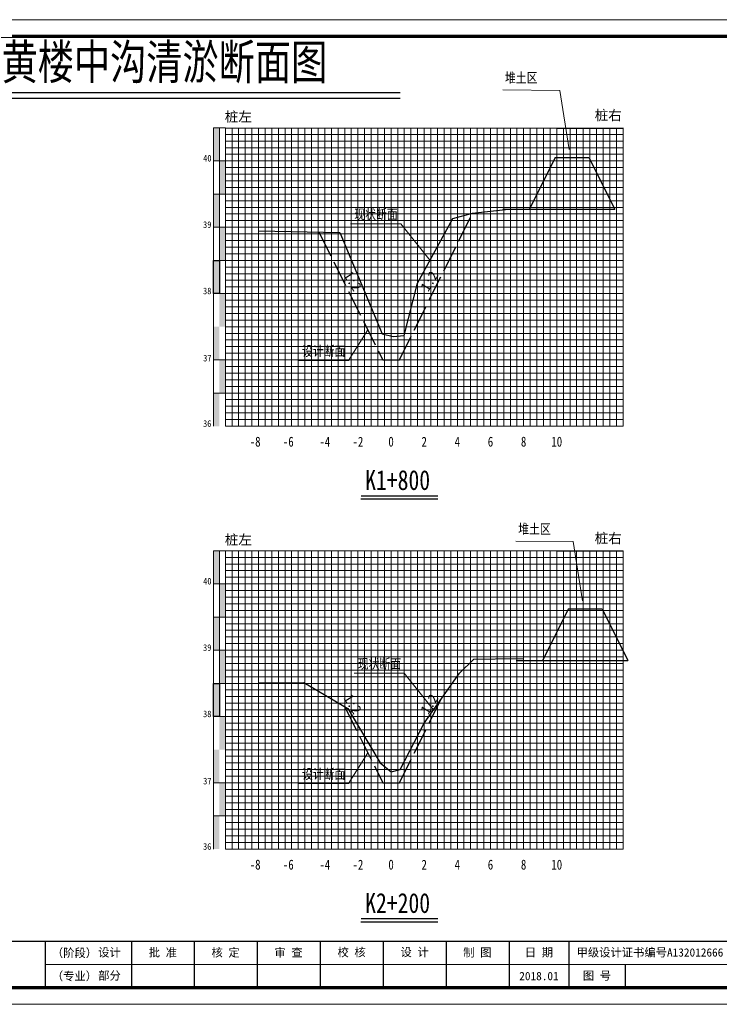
# Model space of a CAD drawing. Header units: millimetres. Extents: x -1851 to 142262423, y -629789 to 22327943.
# Tile 64 of 69: x 45881 to 46092, y 4796 to 5093. Entities that reach past the tile are written whole.
import ezdxf
from ezdxf.enums import TextEntityAlignment as Align

# ---------------------------------------------------------------- set-up
doc = ezdxf.new("R2010")
doc.units = ezdxf.units.MM
doc.linetypes.add('4415', pattern=[5, 4, -1])
for name, color, linetype, lineweight in [('2', 61, 'Continuous', 30), ('3', 8, 'Continuous', 5), ('dmx', 7, 'Continuous', 15)]:
    doc.layers.add(name, color=color, linetype=linetype, lineweight=lineweight)
doc.layers.add('DIMTEX', color=7, linetype='Continuous')
doc.layers.add('断面', color=7, linetype='Continuous')
doc.styles.add('LYJFS', font='times.ttf', dxfattribs={"width": 0.7})
doc.styles.add('STYLE2', font='txt', dxfattribs={"width": 0.8})
doc.styles.add('仿宋', font='FangSong_GB2312.ttf')
doc.styles.add('仿宋体', font='FangSong_GB2312.ttf', dxfattribs={"width": 0.8})
doc.styles.add('宋体', font='txt', dxfattribs={"height": 3.5})
doc.styles.add('等线体', font='simhei.ttf')

# ---------------------------------------------------------------- blocks, each defined once
blk = doc.blocks.new('tk')
h = blk.add_hatch(color=152)
h.dxf.hatch_style = 1
h.paths.add_polyline_path([(6876.36, 854.23, 1), (6866.69, 854.23, 1)])
h.paths.add_polyline_path([(6876.2, 854.23, 1), (6866.85, 854.23, 1)], flags=16)
h = blk.add_hatch(color=152)
h.dxf.hatch_style = 1
edge = h.paths.add_edge_path()
edge.add_arc((6873.41, 851.8), 1.46, 43.3177, 70.37)
edge.add_arc((6872.03, 847.94), 5.57, 70.37, 84.5285)
edge.add_arc((6871.44, 841.81), 11.72, 84.5285, 95.1775)
edge.add_arc((6871.58, 852.1), 1.83, 111.7966, 130.9174, ccw=False)
edge.add_arc((6873.48, 847.36), 6.94, 98.8427, 111.7966, ccw=False)
edge.add_arc((6874.54, 840.51), 13.87, 95.2104, 98.8427, ccw=False)
edge.add_ellipse((6871.53, 854.52), major_axis=(-1.77, 0), ratio=0.877698, start_angle=172.6539, end_angle=176.913)
edge.add_arc((6873.12, 844.19), 10.25, 88.9999, 98.5227)
edge.add_arc((6872.72, 846.82), 7.59, 98.5227, 116.8491)
edge.add_arc((6869.85, 852.49), 1.23, 116.8491, 139.2901)
edge.add_arc((6869.07, 853.17), 0.195, 139.2901, 263.0506)
edge.add_arc((6869.25, 854.67), 1.71, 263.0506, 272.1363)
edge.add_arc((6870.42, 823.37), 29.62, 88.4627, 92.1363, ccw=False)
edge.add_arc((6871.07, 847.88), 5.1, 68.0711, 88.4627, ccw=False)
edge.add_arc((6875.18, 831.31), 21.41, 95.9129, 98.7952)
edge.add_arc((6873.82, 840.15), 12.47, 98.7952, 117.8497)
edge.add_arc((6932.32, 613.74), 245.99, 104.7704, 105.1579, ccw=False)
edge.add_line((6869.6, 851.6), (6868.8, 851.28))
edge.add_arc((6890.16, 754.11), 99.49, 100.9063, 102.3983, ccw=False)
edge.add_line((6871.33, 851.8), (6870.72, 851.61))
edge.add_arc((6868.41, 880.2), 28.69, 274.6178, 279.6944)
edge.add_arc((6872.47, 856.43), 4.57, 279.6944, 287.6119)
edge.add_arc((6873.36, 853.65), 1.65, 287.6119, 311.5141)
edge.add_arc((6874.27, 852.62), 0.275, 311.5141, 403.3177)
edge = h.paths.add_edge_path()
edge.add_arc((6875.95, 855.37), 2.07, 138.9742, 204.1181, ccw=False)
edge.add_line((6874.39, 856.72), (6872.69, 856.72))
edge.add_line((6872.69, 856.72), (6872.69, 857.31))
edge.add_line((6872.69, 857.31), (6870.36, 857.31))
edge.add_line((6870.36, 857.31), (6870.36, 856.72))
edge.add_line((6870.36, 856.72), (6868.66, 856.72))
edge.add_arc((6867.1, 855.37), 2.07, -24.1181, 41.0258, ccw=False)
edge.add_arc((6865.57, 856.05), 3.75, 314.3441, 335.8819, ccw=False)
edge.add_arc((6867.52, 856.41), 3.11, 282.3877, 290.1466)
edge.add_arc((6864.46, 864.76), 12, 290.1466, 296.6495)
edge.add_ellipse((6871.53, 854.52), major_axis=(-1.77, 0), ratio=0.877698, start_angle=176.913, end_angle=378.3747, ccw=False)
edge.add_ellipse((6871.53, 854.52), major_axis=(-1.77, 0), ratio=0.877698, start_angle=172.6539, end_angle=176.913, ccw=False)
edge.add_ellipse((6871.53, 854.52), major_axis=(-1.77, 0), ratio=0.877698, start_angle=161.6253, end_angle=172.6539, ccw=False)
edge.add_arc((6878.59, 864.76), 12, 243.3505, 249.8534)
edge.add_arc((6875.53, 856.41), 3.11, 249.8534, 257.6123)
edge.add_arc((6877.48, 856.05), 3.75, 204.1181, 225.6559, ccw=False)
at = {"lineweight": 0}
for p, q in [((6838.6, 842.23), (6838.6, 1139.23)), ((6838.6, 1139.23), (7258.6, 1139.23)), ((7258.6, 1139.23), (7258.6, 842.23)), ((7253.6, 854.23), (7046.6, 854.23)), ((7258.6, 842.23), (6838.6, 842.23))]:
    blk.add_line(p, q, dxfattribs=at)
for p, q in [((6863.6, 1134.23), (6845.6, 1134.23)), ((6845.6, 1134.23), (6845.6, 1032.23)), ((6851.6, 1134.23), (6851.6, 1032.23)), ((6857.6, 1134.23), (6857.6, 1032.23)), ((6863.6, 1117.23), (6845.6, 1117.23)), ((6863.6, 1100.23), (6845.6, 1100.23)), ((6863.6, 1083.23), (6845.6, 1083.23)), ((6863.6, 1066.23), (6845.6, 1066.23)), ((6863.6, 1049.23), (6845.6, 1049.23)), ((6863.6, 1032.23), (6845.6, 1032.23)), ((6956.6, 861.23), (6956.6, 847.23)), ((6991.6, 861.23), (6991.6, 847.23)), ((7046.6, 861.23), (7046.6, 847.23)), ((7072.6, 861.23), (7072.6, 847.23)), ((7091.6, 861.23), (7091.6, 847.23)), ((7110.6, 861.23), (7110.6, 847.23)), ((7129.6, 861.23), (7129.6, 847.23)), ((7148.6, 861.23), (7148.6, 847.23)), ((7167.6, 861.23), (7167.6, 847.23)), ((7186.6, 861.23), (7186.6, 847.23)), ((7204.6, 861.23), (7204.6, 847.23)), ((7221.6, 854.23), (7221.6, 847.23))]:
    blk.add_line(p, q)
at = {"lineweight": 0, "const_width": 1}
blk.add_lwpolyline([(6863.6, 1134.23), (7253.6, 1134.23), (7253.6, 847.23), (6863.6, 847.23)], close=True, dxfattribs=at)
at = {"lineweight": 0, "const_width": 0.4}
blk.add_lwpolyline([(7253.6, 861.23), (6863.6, 861.23)], dxfattribs=at)
at = {"color": 152}
for points in [[(6869.84, 854.03, -0.028382), (6868.59, 853.49, -0.033867), (6868.19, 853.37, 0.094254), (6868.99, 854.52, 0.292155), (6868.66, 856.72), (6870.36, 856.72), (6870.36, 857.31), (6872.69, 857.31), (6872.69, 856.72), (6874.39, 856.72, 0.292155), (6874.06, 854.52, 0.094254), (6874.86, 853.37, -0.033867), (6874.46, 853.49, -0.028382), (6873.21, 854.03)], [(6873.3, 854.44, 0.041575), (6871.6, 854.33, 0.080135), (6869.29, 853.59, 0.098231), (6868.92, 853.3, 0.59944), (6869.04, 852.97, 0.039664), (6869.31, 852.96, -0.01603), (6871.21, 852.97, -0.08921), (6872.98, 852.61, 0.012577), (6871.91, 852.47, 0.083333), (6867.99, 851.17, -0.001691), (6869.6, 851.6), (6868.8, 851.28, -0.00651), (6871.33, 851.8), (6870.72, 851.61, 0.022155), (6873.24, 851.93, 0.03456), (6873.86, 852.08, 0.104673), (6874.45, 852.41, 0.423464), (6874.47, 852.81, 0.118589), (6873.9, 853.18, 0.061857), (6872.56, 853.48, 0.046498), (6870.38, 853.49, -0.083624), (6870.9, 853.8, -0.056582), (6872.41, 854.22, -0.015851), (6873.28, 854.32)]]:
    blk.add_lwpolyline(points, format="xyb", dxfattribs=at)
for radius in [4.84, 4.68]:
    blk.add_circle((6871.53, 854.23), radius, dxfattribs=at)
blk.add_arc((6873.48, 847.36), 6.94, 98.8427, 111.7966, dxfattribs=at)
for start_param, end_param in [(2.820893, 6.603885), (3.013378, 3.087714)]:
    blk.add_ellipse((6871.53, 854.52), major_axis=(-1.77, 0), ratio=0.877698, start_param=start_param, end_param=end_param, dxfattribs=at)
at = {"style": '宋体'}
for s, height, width, p in [('江苏省水利勘测设计研究院有限公司', 3.75, 0.9, (6915.73, 855.98)), ('丰县四联河灌区节水配套改造项目', 1.8, 0.75, (6974.43, 855.1)), ('Jiangsu Surveying and Design Institute of Water Resources Co., Ltd.', 2, 0.8, (6915.55, 851.24))]:
    blk.add_text(s, height=height, dxfattribs=dict(at, width=width)).set_placement(p, align=Align.MIDDLE)
at = {"style": 'LYJFS'}
for s, p in [('（阶段）', (7055.43, 857.73)), ('（专业）', (7055.43, 850.73))]:
    blk.add_text(s, height=2.5, dxfattribs=at).set_placement(p, align=Align.MIDDLE_CENTER)
at = {"style": '仿宋'}
blk.add_text('2018.01', height=2.5, dxfattribs=at).set_placement((7195.6, 850.73), align=Align.MIDDLE)
at = {"rotation": 90}
for s, insert, char_height, attachment_point, style in [('日 期', (6848.6, 1074.73), 2.5, 5, '宋体'), ('会签者', (6848.6, 1057.73), 2.5, 5, '宋体'), ('会签专业', (6848.6, 1040.73), 2.5, 5, '宋体'), ('江苏省水利勘测设计研究院有限公司\\P地址：扬州市吉安路209号吉安大厦1号楼  邮编：225127\\P电话：0514-87860116  传真：0514-87889101\\P声明：未经授权，不得翻印、传播或它用。', (6861.89, 847.15), 2, 7, '仿宋')]:
    blk.add_mtext(s, dxfattribs=dict(at, insert=insert, char_height=char_height, attachment_point=attachment_point, style=style))
at = {"char_height": 2.5, "attachment_point": 5, "style": '宋体'}
for s, insert in [('设计', (7066, 857.73)), ('批 准', (7082.1, 857.73)), ('核 定', (7101.04, 857.7)), ('审 查', (7120.03, 857.7)), ('校 核', (7139.06, 857.77)), ('设 计', (7158.07, 857.82)), ('制 图', (7177.01, 857.71)), ('日 期', (7195.6, 857.73)), ('甲级设计证书编号A132012666', (7229.1, 857.73)), ('部分', (7066, 850.73)), ('图 号', (7213.1, 850.73))]:
    blk.add_mtext(s, dxfattribs=dict(at, insert=insert))

msp = doc.modelspace()

# ---------------------------------------------------------------- hatches: boundary and pattern name
at = {"linetype": 'Continuous'}
for points in [[(45939.72, 5060.08), (45941.52, 5060.08), (45941.52, 5050.08), (45939.72, 5050.08)], [(45941.52, 5050.08), (45943.32, 5050.08), (45943.32, 5040.08), (45941.52, 5040.08)], [(45939.72, 5040.08), (45941.52, 5040.08), (45941.52, 5030.08), (45939.72, 5030.08)], [(45941.52, 5030.08), (45943.32, 5030.08), (45943.32, 5020.08), (45941.52, 5020.08)], [(45939.72, 5020.08), (45941.52, 5020.08), (45941.52, 5010.08), (45939.72, 5010.08)], [(45941.52, 5010.08), (45943.32, 5010.08), (45943.32, 5000.08), (45941.52, 5000.08)], [(45939.72, 5000.08), (45941.52, 5000.08), (45941.52, 4990.08), (45939.72, 4990.08)], [(45941.52, 4990.1), (45943.32, 4990.1), (45943.32, 4980.1), (45941.52, 4980.1)], [(45939.72, 4980.07), (45941.52, 4980.07), (45941.52, 4970.07), (45939.72, 4970.07)], [(45939.72, 4932.5), (45941.52, 4932.5), (45941.52, 4922.5), (45939.72, 4922.5)], [(45941.52, 4922.5), (45943.32, 4922.5), (45943.32, 4912.5), (45941.52, 4912.5)], [(45939.72, 4912.5), (45941.52, 4912.5), (45941.52, 4902.5), (45939.72, 4902.5)], [(45941.52, 4902.5), (45943.32, 4902.5), (45943.32, 4892.5), (45941.52, 4892.5)], [(45939.72, 4892.5), (45941.52, 4892.5), (45941.52, 4882.5), (45939.72, 4882.5)], [(45941.52, 4882.5), (45943.32, 4882.5), (45943.32, 4872.5), (45941.52, 4872.5)], [(45939.72, 4872.5), (45941.52, 4872.5), (45941.52, 4862.5), (45939.72, 4862.5)], [(45941.52, 4862.52), (45943.32, 4862.52), (45943.32, 4852.52), (45941.52, 4852.52)], [(45939.72, 4852.49), (45941.52, 4852.49), (45941.52, 4842.49), (45939.72, 4842.49)]]:
    msp.add_hatch(color=7, dxfattribs=at).paths.add_polyline_path(points)

# ---------------------------------------------------------------- linework, layer by layer
at = {"linetype": 'Continuous', "lineweight": 20, "flags": 128}
for points in [[(46047.06, 5053.54), (46044.27, 5071.36), (46027, 5071.53)], [(46005.07, 5020.08), (45996.22, 5031.15), (45981.07, 5031.13)], [(45986.3, 4999.11), (45980.46, 4989.88), (45965.31, 4989.85)], [(46051.06, 4917.43), (46048.27, 4935.25), (46031, 4935.42)], [(46006.14, 4884.5), (45997.29, 4895.57), (45982.14, 4895.55)], [(45986.3, 4871.53), (45980.46, 4862.3), (45965.31, 4862.27)]]:
    msp.add_lwpolyline(points, dxfattribs=at)
at = {"color": 1, "linetype": '4415', "lineweight": 30, "ltscale": 2}
for points in [[(45971.55, 5028.62), (45990.82, 4990.08), (45995.82, 4990.08), (46017.95, 5034.34)], [(45979.33, 4885.47), (45990.82, 4862.5), (45995.82, 4862.5), (46008.47, 4887.81)]]:
    msp.add_lwpolyline(points, dxfattribs=at)
at = {"linetype": 'Continuous', "flags": 128}
for points in [[(45939.72, 5020.08), (45941.52, 5020.08), (45941.52, 5010.08), (45939.72, 5010.08)], [(45939.72, 4892.5), (45941.52, 4892.5), (45941.52, 4882.5), (45939.72, 4882.5)]]:
    msp.add_lwpolyline(points, close=True, dxfattribs=at)
at = {"layer": '2', "color": 7, "lineweight": 15}
for p, q in [((46043.32, 5050.08), (46063.32, 5050.08)), ((46043.32, 5040.08), (46063.32, 5040.08)), ((46043.32, 5030.08), (46063.32, 5030.08)), ((46043.32, 5020.08), (46063.32, 5020.08)), ((46043.32, 5010.08), (46063.32, 5010.08)), ((46043.32, 5000.08), (46063.32, 5000.08)), ((46043.32, 4990.08), (46063.32, 4990.08)), ((46043.32, 4980.08), (46063.32, 4980.08)), ((46043.32, 4970.08), (46063.32, 4970.08)), ((46043.32, 4922.5), (46063.32, 4922.5)), ((46043.32, 4912.5), (46063.32, 4912.5)), ((46043.32, 4902.5), (46063.32, 4902.5)), ((46043.32, 4892.5), (46063.32, 4892.5)), ((46043.32, 4882.5), (46063.32, 4882.5)), ((46043.32, 4872.5), (46063.32, 4872.5)), ((46043.32, 4862.5), (46063.32, 4862.5)), ((46043.32, 4852.5), (46063.32, 4852.5)), ((46043.32, 4842.5), (46063.32, 4842.5))]:
    msp.add_line(p, q, dxfattribs=at)
for points in [[(45943.32, 5060.01), (46043.32, 5060.01)], [(45953.32, 5060.08), (45953.32, 4970.08)], [(45963.32, 5060.08), (45963.32, 4970.08)], [(45973.32, 5060.08), (45973.32, 4970.08)], [(45983.32, 5060.08), (45983.32, 4970.08)], [(46003.32, 5060.08), (46003.32, 4970.08)], [(46013.32, 5060.08), (46013.32, 4970.08)], [(46023.32, 5060.08), (46023.32, 4970.08)], [(46033.32, 5060.08), (46033.32, 4970.08)], [(46043.32, 5060.08), (46043.32, 4970.08)], [(46053.32, 5060.08), (46053.32, 4970.08)], [(46063.32, 5060.08), (46063.32, 4970.08)], [(45943.32, 5050.08), (46043.32, 5050.08)], [(45943.32, 5040.08), (46043.32, 5040.08)], [(45943.32, 5030.08), (46043.32, 5030.08)], [(45943.32, 5020.08), (46043.32, 5020.08)], [(45943.32, 5000.08), (46043.32, 5000.08)], [(45943.32, 4970.08), (46043.32, 4970.08)], [(45943.32, 4932.43), (46043.32, 4932.43)], [(45953.32, 4932.5), (45953.32, 4842.5)], [(45963.32, 4932.5), (45963.32, 4842.5)], [(45973.32, 4932.5), (45973.32, 4842.5)], [(45983.32, 4932.5), (45983.32, 4842.5)], [(46003.32, 4932.5), (46003.32, 4842.5)], [(46013.32, 4932.5), (46013.32, 4842.5)], [(46023.32, 4932.5), (46023.32, 4842.5)], [(46033.32, 4932.5), (46033.32, 4842.5)], [(46043.32, 4932.5), (46043.32, 4842.5)], [(46053.32, 4932.5), (46053.32, 4842.5)], [(46063.32, 4932.5), (46063.32, 4842.5)], [(45943.32, 4922.5), (46043.32, 4922.5)], [(45943.32, 4912.5), (46043.32, 4912.5)], [(45943.32, 4902.5), (46043.32, 4902.5)], [(45943.32, 4892.5), (46043.32, 4892.5)], [(45943.32, 4872.5), (46043.32, 4872.5)], [(45943.32, 4842.5), (46043.32, 4842.5)]]:
    msp.add_lwpolyline(points, dxfattribs=at)
at = {"layer": '2', "color": 3, "lineweight": 15}
for points in [[(45993.32, 5060.08), (45993.32, 4970.08)], [(45993.32, 4932.5), (45993.32, 4842.5)]]:
    msp.add_lwpolyline(points, dxfattribs=at)
at = {"layer": '2', "color": 7, "lineweight": 15, "flags": 128}
for points in [[(45943.32, 5010.08), (46043.32, 5010.08)], [(45943.32, 4882.5), (46043.32, 4882.5)]]:
    msp.add_lwpolyline(points, dxfattribs=at)
at = {"layer": '2', "color": 0, "lineweight": 15}
for points in [[(45943.32, 4990.08), (46043.32, 4990.08)], [(45943.32, 4980.08), (46043.32, 4980.08)], [(45943.32, 4862.5), (46043.32, 4862.5)], [(45943.32, 4852.5), (46043.32, 4852.5)]]:
    msp.add_lwpolyline(points, dxfattribs=at)
at = {"layer": '3', "lineweight": 5}
for p, q in [((46043.32, 5058.08), (46063.32, 5058.08)), ((46043.32, 5056.08), (46063.32, 5056.08)), ((46043.32, 5054.08), (46063.32, 5054.08)), ((46043.32, 5052.08), (46063.32, 5052.08)), ((46043.32, 5048.08), (46063.32, 5048.08)), ((46043.32, 5046.08), (46063.32, 5046.08)), ((46043.32, 5044.08), (46063.32, 5044.08)), ((46043.32, 5042.08), (46063.32, 5042.08)), ((46043.32, 5038.08), (46063.32, 5038.08)), ((46043.32, 5036.08), (46063.32, 5036.08)), ((46043.32, 5034.08), (46063.32, 5034.08)), ((46043.32, 5032.08), (46063.32, 5032.08)), ((46043.32, 5028.08), (46063.32, 5028.08)), ((46043.32, 5026.08), (46063.32, 5026.08)), ((46043.32, 5024.08), (46063.32, 5024.08)), ((46043.32, 5022.08), (46063.32, 5022.08)), ((46043.32, 5018.08), (46063.32, 5018.08)), ((46043.32, 5016.08), (46063.32, 5016.08)), ((46043.32, 5014.08), (46063.32, 5014.08)), ((46043.32, 5012.08), (46063.32, 5012.08)), ((46043.32, 5008.08), (46063.32, 5008.08)), ((46043.32, 5006.08), (46063.32, 5006.08)), ((46043.32, 5004.08), (46063.32, 5004.08)), ((46043.32, 5002.08), (46063.32, 5002.08)), ((46043.32, 4998.08), (46063.32, 4998.08)), ((46043.32, 4996.08), (46063.32, 4996.08)), ((46043.32, 4994.08), (46063.32, 4994.08)), ((46043.32, 4992.08), (46063.32, 4992.08)), ((46043.32, 4988.08), (46063.32, 4988.08)), ((46043.32, 4986.08), (46063.32, 4986.08)), ((46043.32, 4984.08), (46063.32, 4984.08)), ((46043.32, 4982.08), (46063.32, 4982.08)), ((46043.32, 4978.08), (46063.32, 4978.08)), ((46043.32, 4976.08), (46063.32, 4976.08)), ((46043.32, 4974.08), (46063.32, 4974.08)), ((46043.32, 4972.08), (46063.32, 4972.08)), ((46043.32, 4930.5), (46063.32, 4930.5)), ((46043.32, 4928.5), (46063.32, 4928.5)), ((46043.32, 4926.5), (46063.32, 4926.5)), ((46043.32, 4924.5), (46063.32, 4924.5)), ((46043.32, 4920.5), (46063.32, 4920.5)), ((46043.32, 4918.5), (46063.32, 4918.5)), ((46043.32, 4916.5), (46063.32, 4916.5)), ((46043.32, 4914.5), (46063.32, 4914.5)), ((46043.32, 4910.5), (46063.32, 4910.5)), ((46043.32, 4908.5), (46063.32, 4908.5)), ((46043.32, 4906.5), (46063.32, 4906.5)), ((46043.32, 4904.5), (46063.32, 4904.5)), ((46043.32, 4900.5), (46063.32, 4900.5)), ((46043.32, 4898.5), (46063.32, 4898.5)), ((46043.32, 4896.5), (46063.32, 4896.5)), ((46043.32, 4894.5), (46063.32, 4894.5)), ((46043.32, 4890.5), (46063.32, 4890.5)), ((46043.32, 4888.5), (46063.32, 4888.5)), ((46043.32, 4886.5), (46063.32, 4886.5)), ((46043.32, 4884.5), (46063.32, 4884.5)), ((46043.32, 4880.5), (46063.32, 4880.5)), ((46043.32, 4878.5), (46063.32, 4878.5)), ((46043.32, 4876.5), (46063.32, 4876.5)), ((46043.32, 4874.5), (46063.32, 4874.5)), ((46043.32, 4870.5), (46063.32, 4870.5)), ((46043.32, 4868.5), (46063.32, 4868.5)), ((46043.32, 4866.5), (46063.32, 4866.5)), ((46043.32, 4864.5), (46063.32, 4864.5)), ((46043.32, 4860.5), (46063.32, 4860.5)), ((46043.32, 4858.5), (46063.32, 4858.5)), ((46043.32, 4856.5), (46063.32, 4856.5)), ((46043.32, 4854.5), (46063.32, 4854.5)), ((46043.32, 4850.5), (46063.32, 4850.5)), ((46043.32, 4848.5), (46063.32, 4848.5)), ((46043.32, 4846.5), (46063.32, 4846.5)), ((46043.32, 4844.5), (46063.32, 4844.5))]:
    msp.add_line(p, q, dxfattribs=at)
for points in [[(45943.32, 5058.08), (46043.32, 5058.08)], [(45945.32, 5060.08), (45945.32, 4970.08)], [(45947.32, 5060.08), (45947.32, 4970.08)], [(45949.32, 5060.08), (45949.32, 4970.08)], [(45951.32, 5060.08), (45951.32, 4970.08)], [(45955.32, 5060.08), (45955.32, 4970.08)], [(45957.32, 5060.08), (45957.32, 4970.08)], [(45959.32, 5060.08), (45959.32, 4970.08)], [(45961.32, 5060.08), (45961.32, 4970.08)], [(45965.32, 5060.08), (45965.32, 4970.08)], [(45967.32, 5060.08), (45967.32, 4970.08)], [(45969.32, 5060.08), (45969.32, 4970.08)], [(45971.32, 5060.08), (45971.32, 4970.08)], [(45975.32, 5060.08), (45975.32, 4970.08)], [(45977.32, 5060.08), (45977.32, 4970.08)], [(45979.32, 5060.08), (45979.32, 4970.08)], [(45981.32, 5060.08), (45981.32, 4970.08)], [(45985.32, 5060.08), (45985.32, 4970.08)], [(45987.32, 5060.08), (45987.32, 4970.08)], [(45989.32, 5060.08), (45989.32, 4970.08)], [(45991.32, 5060.08), (45991.32, 4970.08)], [(45995.32, 5060.08), (45995.32, 4970.08)], [(45997.32, 5060.08), (45997.32, 4970.08)], [(45999.32, 5060.08), (45999.32, 4970.08)], [(46001.32, 5060.08), (46001.32, 4970.08)], [(46005.32, 5060.08), (46005.32, 4970.08)], [(46007.32, 5060.08), (46007.32, 4970.08)], [(46009.32, 5060.08), (46009.32, 4970.08)], [(46011.32, 5060.08), (46011.32, 4970.08)], [(46015.32, 5060.08), (46015.32, 4970.08)], [(46017.32, 5060.08), (46017.32, 4970.08)], [(46019.32, 5060.08), (46019.32, 4970.08)], [(46021.32, 5060.08), (46021.32, 4970.08)], [(46025.32, 5060.08), (46025.32, 4970.08)], [(46027.32, 5060.08), (46027.32, 4970.08)], [(46029.32, 5060.08), (46029.32, 4970.08)], [(46031.32, 5060.08), (46031.32, 4970.08)], [(46035.32, 5060.08), (46035.32, 4970.08)], [(46037.32, 5060.08), (46037.32, 4970.08)], [(46039.32, 5060.08), (46039.32, 4970.08)], [(46041.32, 5060.08), (46041.32, 4970.08)], [(46045.32, 5060.08), (46045.32, 4970.08)], [(46047.32, 5060.08), (46047.32, 4970.08)], [(46049.32, 5060.08), (46049.32, 4970.08)], [(46051.32, 5060.08), (46051.32, 4970.08)], [(46055.32, 5060.08), (46055.32, 4970.08)], [(46057.32, 5060.08), (46057.32, 4970.08)], [(46059.32, 5060.08), (46059.32, 4970.08)], [(46061.32, 5060.08), (46061.32, 4970.08)], [(45943.32, 5056.08), (46043.32, 5056.08)], [(45943.32, 5054.08), (46043.32, 5054.08)], [(45943.32, 5052.08), (46043.32, 5052.08)], [(45943.32, 5048.08), (46043.32, 5048.08)], [(45943.32, 5046.08), (46043.32, 5046.08)], [(45943.32, 5044.08), (46043.32, 5044.08)], [(45943.32, 5042.08), (46043.32, 5042.08)], [(45943.32, 5038.08), (46043.32, 5038.08)], [(45943.32, 5036.08), (46043.32, 5036.08)], [(45943.32, 5034.08), (46043.32, 5034.08)], [(45943.32, 5032.08), (46043.32, 5032.08)], [(45943.32, 5028.08), (46043.32, 5028.08)], [(45943.32, 5026.08), (46043.32, 5026.08)], [(45943.32, 5024.08), (46043.32, 5024.08)], [(45943.32, 5022.08), (46043.32, 5022.08)], [(45943.32, 5018.08), (46043.32, 5018.08)], [(45943.32, 5016.08), (46043.32, 5016.08)], [(45943.32, 5014.08), (46043.32, 5014.08)], [(45943.32, 5012.08), (46043.32, 5012.08)], [(45943.32, 5008.08), (46043.32, 5008.08)], [(45943.32, 5006.08), (46043.32, 5006.08)], [(45943.32, 5004.08), (46043.32, 5004.08)], [(45943.32, 5002.08), (46043.32, 5002.08)], [(45943.32, 4998.08), (46043.32, 4998.08)], [(45943.32, 4996.08), (46043.32, 4996.08)], [(45943.32, 4994.08), (46043.32, 4994.08)], [(45943.32, 4992.08), (46043.32, 4992.08)], [(45943.32, 4988.08), (46043.32, 4988.08)], [(45943.32, 4986.08), (46043.32, 4986.08)], [(45943.32, 4984.08), (46043.32, 4984.08)], [(45943.32, 4982.08), (46043.32, 4982.08)], [(45943.32, 4978.08), (46043.32, 4978.08)], [(45943.32, 4976.08), (46043.32, 4976.08)], [(45943.32, 4974.08), (46043.32, 4974.08)], [(45943.32, 4972.08), (46043.32, 4972.08)], [(45943.32, 4930.5), (46043.32, 4930.5)], [(45945.32, 4932.5), (45945.32, 4842.5)], [(45947.32, 4932.5), (45947.32, 4842.5)], [(45949.32, 4932.5), (45949.32, 4842.5)], [(45951.32, 4932.5), (45951.32, 4842.5)], [(45955.32, 4932.5), (45955.32, 4842.5)], [(45957.32, 4932.5), (45957.32, 4842.5)], [(45959.32, 4932.5), (45959.32, 4842.5)], [(45961.32, 4932.5), (45961.32, 4842.5)], [(45965.32, 4932.5), (45965.32, 4842.5)], [(45967.32, 4932.5), (45967.32, 4842.5)], [(45969.32, 4932.5), (45969.32, 4842.5)], [(45971.32, 4932.5), (45971.32, 4842.5)], [(45975.32, 4932.5), (45975.32, 4842.5)], [(45977.32, 4932.5), (45977.32, 4842.5)], [(45979.32, 4932.5), (45979.32, 4842.5)], [(45981.32, 4932.5), (45981.32, 4842.5)], [(45985.32, 4932.5), (45985.32, 4842.5)], [(45987.32, 4932.5), (45987.32, 4842.5)], [(45989.32, 4932.5), (45989.32, 4842.5)], [(45991.32, 4932.5), (45991.32, 4842.5)], [(45995.32, 4932.5), (45995.32, 4842.5)], [(45997.32, 4932.5), (45997.32, 4842.5)], [(45999.32, 4932.5), (45999.32, 4842.5)], [(46001.32, 4932.5), (46001.32, 4842.5)], [(46005.32, 4932.5), (46005.32, 4842.5)], [(46007.32, 4932.5), (46007.32, 4842.5)], [(46009.32, 4932.5), (46009.32, 4842.5)], [(46011.32, 4932.5), (46011.32, 4842.5)], [(46015.32, 4932.5), (46015.32, 4842.5)], [(46017.32, 4932.5), (46017.32, 4842.5)], [(46019.32, 4932.5), (46019.32, 4842.5)], [(46021.32, 4932.5), (46021.32, 4842.5)], [(46025.32, 4932.5), (46025.32, 4842.5)], [(46027.32, 4932.5), (46027.32, 4842.5)], [(46029.32, 4932.5), (46029.32, 4842.5)], [(46031.32, 4932.5), (46031.32, 4842.5)], [(46035.32, 4932.5), (46035.32, 4842.5)], [(46037.32, 4932.5), (46037.32, 4842.5)], [(46039.32, 4932.5), (46039.32, 4842.5)], [(46041.32, 4932.5), (46041.32, 4842.5)], [(46045.32, 4932.5), (46045.32, 4842.5)], [(46047.32, 4932.5), (46047.32, 4842.5)], [(46049.32, 4932.5), (46049.32, 4842.5)], [(46051.32, 4932.5), (46051.32, 4842.5)], [(46055.32, 4932.5), (46055.32, 4842.5)], [(46057.32, 4932.5), (46057.32, 4842.5)], [(46059.32, 4932.5), (46059.32, 4842.5)], [(46061.32, 4932.5), (46061.32, 4842.5)], [(45943.32, 4928.5), (46043.32, 4928.5)], [(45943.32, 4926.5), (46043.32, 4926.5)], [(45943.32, 4924.5), (46043.32, 4924.5)], [(45943.32, 4920.5), (46043.32, 4920.5)], [(45943.32, 4918.5), (46043.32, 4918.5)], [(45943.32, 4916.5), (46043.32, 4916.5)], [(45943.32, 4914.5), (46043.32, 4914.5)], [(45943.32, 4910.5), (46043.32, 4910.5)], [(45943.32, 4908.5), (46043.32, 4908.5)], [(45943.32, 4906.5), (46043.32, 4906.5)], [(45943.32, 4904.5), (46043.32, 4904.5)], [(45943.32, 4900.5), (46043.32, 4900.5)], [(45943.32, 4898.5), (46043.32, 4898.5)], [(45943.32, 4896.5), (46043.32, 4896.5)], [(45943.32, 4894.5), (46043.32, 4894.5)], [(45943.32, 4890.5), (46043.32, 4890.5)], [(45943.32, 4888.5), (46043.32, 4888.5)], [(45943.32, 4886.5), (46043.32, 4886.5)], [(45943.32, 4884.5), (46043.32, 4884.5)], [(45943.32, 4880.5), (46043.32, 4880.5)], [(45943.32, 4878.5), (46043.32, 4878.5)], [(45943.32, 4876.5), (46043.32, 4876.5)], [(45943.32, 4874.5), (46043.32, 4874.5)], [(45943.32, 4870.5), (46043.32, 4870.5)], [(45943.32, 4868.5), (46043.32, 4868.5)], [(45943.32, 4866.5), (46043.32, 4866.5)], [(45943.32, 4864.5), (46043.32, 4864.5)], [(45943.32, 4860.5), (46043.32, 4860.5)], [(45943.32, 4858.5), (46043.32, 4858.5)], [(45943.32, 4856.5), (46043.32, 4856.5)], [(45943.32, 4854.5), (46043.32, 4854.5)], [(45943.32, 4850.5), (46043.32, 4850.5)], [(45943.32, 4848.5), (46043.32, 4848.5)], [(45943.32, 4846.5), (46043.32, 4846.5)], [(45943.32, 4844.5), (46043.32, 4844.5)]]:
    msp.add_lwpolyline(points, dxfattribs=at)
at = {"layer": '3', "color": 0, "lineweight": 5}
for points in [[(45939.72, 4990.08), (46043.32, 4990.08)], [(45939.72, 4980.08), (46043.32, 4980.08)], [(45939.72, 4862.5), (46043.32, 4862.5)], [(45939.72, 4852.5), (46043.32, 4852.5)]]:
    msp.add_lwpolyline(points, dxfattribs=at)
at = {"layer": 'DIMTEX', "color": 7, "linetype": 'Continuous'}
for p, q in [((45863.44, 5070.73), (45996.05, 5070.73)), ((45863.41, 5069.04), (45996.05, 5069.04))]:
    msp.add_line(p, q, dxfattribs=at)
at = {"layer": 'DIMTEX', "linetype": 'Continuous'}
for p, q in [((45984.24, 4948.14), (46007.42, 4948.14)), ((45984.24, 4820.56), (46007.42, 4820.56))]:
    msp.add_line(p, q, dxfattribs=at)
at = {"layer": 'DIMTEX', "color": 1, "linetype": 'Continuous'}
for p, q in [((45984.26, 4949.11), (46007.42, 4949.11)), ((45984.26, 4821.53), (46007.42, 4821.53))]:
    msp.add_line(p, q, dxfattribs=at)
at = {"layer": 'dmx', "linetype": 'Continuous', "lineweight": 30}
for p, q in [((46042.84, 5051.11), (46035.06, 5035.54)), ((46042.84, 5051.11), (46053.03, 5051.11)), ((46053.03, 5051.11), (46060.81, 5035.54)), ((46027.06, 5035.54), (46060.81, 5035.54)), ((46046.84, 4914.99), (46039.06, 4899.43)), ((46046.84, 4914.99), (46057.03, 4914.99)), ((46057.03, 4914.99), (46064.81, 4899.43)), ((46031.06, 4899.43), (46064.81, 4899.43))]:
    msp.add_line(p, q, dxfattribs=at)
at = {"layer": 'dmx', "linetype": 'Continuous', "lineweight": 30, "flags": 128}
for points in [[(45953.32, 5029.02), (45977.88, 5028.48), (45990.6, 4997.94), (45993.97, 4997.17), (45997.26, 4997.44), (46001.3, 5013.19), (46012, 5032.77), (46017.85, 5034.33), (46027.85, 5035.4)], [(45953.32, 4892.64), (45967, 4892.75), (45980.28, 4884.91), (45983.79, 4879.02), (45990.02, 4868.5), (45993.32, 4865.84), (45996.07, 4866.5), (46003.32, 4880.5), (46013.94, 4895.56), (46018.28, 4899.78), (46031.29, 4899.97), (46033.32, 4899.86)]]:
    msp.add_lwpolyline(points, dxfattribs=at)
at = {"layer": '断面'}
for p, q in [((46043.32, 5060.01), (46063.32, 5060.01)), ((46043.32, 4932.43), (46063.32, 4932.43))]:
    msp.add_line(p, q, dxfattribs=at)
at = {"layer": '断面', "color": 3, "lineweight": 15}
for points in [[(45943.32, 5060.08), (45939.72, 5060.08)], [(45939.72, 5060.08), (45939.72, 4970.08)], [(45941.52, 5060.08), (45941.52, 5010.08)], [(45943.32, 5060.08), (45943.32, 4970.08)], [(45943.32, 5050.08), (45939.72, 5050.08)], [(45943.32, 5040.08), (45939.72, 5040.08)], [(45943.32, 5030.08), (45939.72, 5030.08)], [(45943.32, 5020.08), (45939.72, 5020.08)], [(45939.72, 5010.08), (45943.32, 5010.08)], [(45943.32, 4932.5), (45939.72, 4932.5)], [(45939.72, 4932.5), (45939.72, 4842.5)], [(45941.52, 4932.5), (45941.52, 4882.5)], [(45943.32, 4932.5), (45943.32, 4842.5)], [(45943.32, 4922.5), (45939.72, 4922.5)], [(45943.32, 4912.5), (45939.72, 4912.5)], [(45943.32, 4902.5), (45939.72, 4902.5)], [(45943.32, 4892.5), (45939.72, 4892.5)], [(45939.72, 4882.5), (45943.32, 4882.5)]]:
    msp.add_lwpolyline(points, dxfattribs=at)
at = {"layer": '断面', "color": 7, "lineweight": 15}
for points in [[(45943.32, 5010.08), (46043.32, 5010.08)], [(45943.32, 4882.5), (46043.32, 4882.5)]]:
    msp.add_lwpolyline(points, dxfattribs=at)

# ---------------------------------------------------------------- block references
at = {"layer": '断面'}
msp.add_blockref('tk', (38842.35, 3953.46), dxfattribs=at)

# ---------------------------------------------------------------- texts
at = {"style": '等线体'}
for s, p in [('桩左', (45943.14, 5061.91)), ('桩右', (46054.76, 5062.37)), ('桩左', (45943.14, 4934.33)), ('桩右', (46054.76, 4934.79))]:
    msp.add_text(s, height=3, dxfattribs=at).set_placement(p)
at = {"linetype": 'Continuous', "char_height": 3, "attachment_point": 1, "style": '仿宋体'}
for s, insert, width in [('堆土区', (46027.69, 5076.68), 18.8247), ('现状断面', (45982.21, 5035.5), 37.9325), ('设计断面', (45966.45, 4994.23), 37.9325), ('堆土区', (46031.69, 4940.57), 18.8247), ('现状断面', (45983.28, 4899.92), 37.9325), ('设计断面', (45966.45, 4866.65), 37.9325)]:
    msp.add_mtext(s, dxfattribs=dict(at, insert=insert, width=width))
at = {"layer": 'DIMTEX', "color": 7, "linetype": 'Continuous', "style": 'STYLE2', "width": 0.8}
msp.add_text('黄楼中沟清淤断面图', height=10.5, dxfattribs=at).set_placement((45875.78, 5074.69))
at = {"layer": 'DIMTEX', "linetype": 'Continuous', "style": 'STYLE2', "width": 0.8}
for s, p in [('K1+800', (45985.51, 4950.83)), ('K2+200', (45985.51, 4823.25))]:
    msp.add_text(s, height=6, dxfattribs=at).set_placement(p)
at = {"layer": '断面', "color": 7, "style": '等线体', "width": 0.8}
for s, p in [('40', (45936.62, 5049.3)), ('39', (45936.59, 5029.27)), ('38', (45936.59, 5009.27)), ('37', (45936.63, 4989.01)), ('36', (45936.59, 4969.27)), ('40', (45936.62, 4921.72)), ('39', (45936.59, 4901.69)), ('38', (45936.59, 4881.69)), ('37', (45936.63, 4861.43)), ('36', (45936.59, 4841.69))]:
    msp.add_text(s, height=2, dxfattribs=at).set_placement(p, align=Align.BOTTOM_LEFT)
at = {"layer": '断面', "color": 7, "style": '仿宋体'}
for rotation, p in [(301.985, (45981.75, 5013.83)), (58.015, (46004.88, 5013.83)), (301.985, (45981.75, 4886.25)), (58.015, (46004.88, 4886.25))]:
    msp.add_text('1:2', height=3, rotation=rotation, dxfattribs=at).set_placement(p, align=Align.MIDDLE)
at = {"layer": '断面', "color": 7, "style": '等线体', "width": 0.8}
for s, p in [('-8', (45952.31, 4965.39)), ('-6', (45962.31, 4965.39)), ('-4', (45973.32, 4965.39)), ('-2', (45983.32, 4965.39)), ('0', (45993.32, 4965.39)), ('2', (46003.32, 4965.39)), ('4', (46013.32, 4965.39)), ('6', (46023.32, 4965.39)), ('8', (46033.32, 4965.39)), ('10', (46043.32, 4965.39)), ('-8', (45952.31, 4837.81)), ('-6', (45962.31, 4837.81)), ('-4', (45973.32, 4837.81)), ('-2', (45983.32, 4837.81)), ('0', (45993.32, 4837.81)), ('2', (46003.32, 4837.81)), ('4', (46013.32, 4837.81)), ('6', (46023.32, 4837.81)), ('8', (46033.32, 4837.81)), ('10', (46043.32, 4837.81))]:
    msp.add_text(s, height=3, dxfattribs=at).set_placement(p, align=Align.MIDDLE)

doc.saveas('drawing.dxf')
